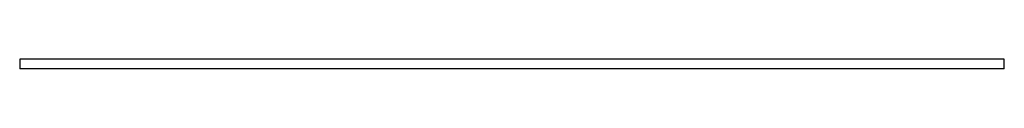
# Model space of a CAD drawing. Header units: millimetres. Extents: x 0 to 420, y 0 to 297.
# Tile 19 of 27: x 201.00179 to 201.17707, y 247.36658 to 247.36829. Entities that reach past the tile are written whole.
import ezdxf

# ---------------------------------------------------------------- set-up
doc = ezdxf.new("R2010")
doc.units = ezdxf.units.MM

msp = doc.modelspace()

# ---------------------------------------------------------------- linework, layer by layer
at = {"color": 7, "linetype": 'Continuous', "lineweight": 25}
for p, q in [((201.00179, 247.36829), (201.00179, 247.36658)), ((201.08943, 247.36829), (201.00179, 247.36829)), ((201.17707, 247.36829), (201.08943, 247.36829)), ((201.17707, 247.36658), (201.17707, 247.36829)), ((201.08943, 247.36658), (201.00179, 247.36658)), ((201.17707, 247.36658), (201.08943, 247.36658))]:
    msp.add_line(p, q, dxfattribs=at)

doc.saveas('drawing.dxf')
